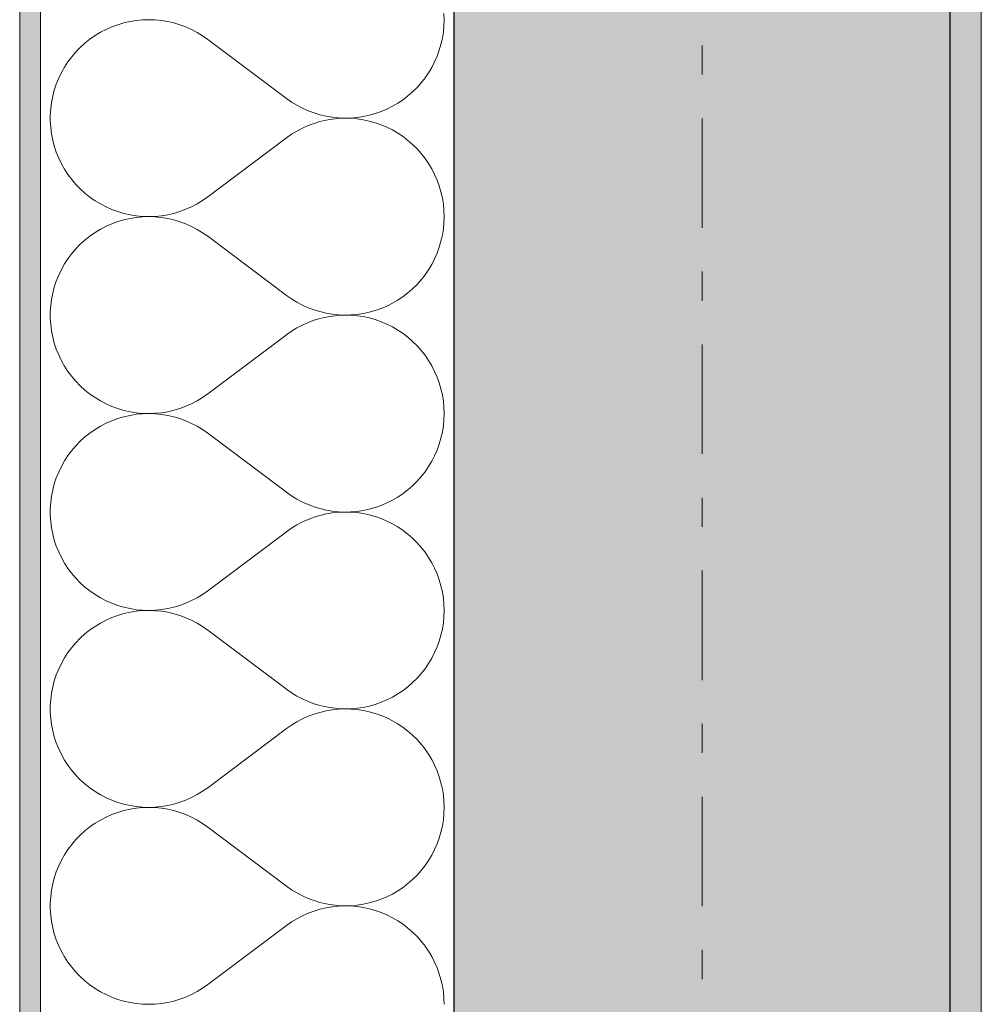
# Model space of a CAD drawing. Extents: x 100 to 2982, y 37 to 2050.
# Tile 17 of 130: x 620 to 666, y 841 to 889. Entities that reach past the tile are written whole.
import ezdxf
from ezdxf.xclip import XClip

# ---------------------------------------------------------------- set-up
doc = ezdxf.new("R2010")
doc.units = 0
doc.header["$MEASUREMENT"] = 0
doc.header["$XCLIPFRAME"] = 0
doc.linetypes.add('Przerywana podwójnie', pattern=[54.680554, 26.458333, -10.583333, 7.055556, -10.583333])
for name, color, linetype in [('410-K Osie', 7, 'Continuous'), ('420-K Ściany', 7, 'Continuous'), ('820-G Rysunki Obrazki', 7, 'Continuous')]:
    doc.layers.add(name, color=color, linetype=linetype)
pattern_1 = [(0, (-18316.349, -206.5255), (0, 8.660254), [0, -5]), (0, (-18313.849, -202.195), (0, 8.660254), [0, -5])]

# ---------------------------------------------------------------- blocks, each defined once
blk = doc.blocks.new('*X10')
at = {"layer": '420-K Ściany', "color": 174, "linetype": 'Continuous', "lineweight": 5, "ltscale": 0.2}
for p, q in [((625.137, 888.626), (624.839, 888.559)), ((625.438, 888.674), (625.137, 888.626)), ((625.743, 888.703), (625.438, 888.674)), ((626.048, 888.713), (625.743, 888.703)), ((626.353, 888.702), (626.048, 888.713)), ((626.658, 888.672), (626.353, 888.702)), ((626.959, 888.623), (626.658, 888.672)), ((627.257, 888.554), (626.959, 888.623)), ((640.326, 888.713), (640.316, 889.014)), ((640.316, 888.412), (640.326, 888.713)), ((623.708, 888.102), (623.446, 887.944)), ((623.979, 888.243), (623.708, 888.102)), ((624.259, 888.367), (623.979, 888.243)), ((624.546, 888.472), (624.259, 888.367)), ((624.839, 888.559), (624.546, 888.472)), ((627.55, 888.467), (627.257, 888.554)), ((627.836, 888.361), (627.55, 888.467)), ((628.115, 888.237), (627.836, 888.361)), ((628.386, 888.095), (628.115, 888.237)), ((640.24, 887.814), (640.288, 888.112)), ((640.288, 888.112), (640.316, 888.412)), ((623.196, 887.77), (622.957, 887.579)), ((623.446, 887.944), (623.196, 887.77)), ((628.647, 887.936), (628.386, 888.095)), ((628.897, 887.76), (628.647, 887.936)), ((628.897, 887.76), (632.707, 884.903)), ((640.174, 887.52), (640.24, 887.814)), ((622.517, 887.155), (622.319, 886.922)), ((622.73, 887.374), (622.517, 887.155)), ((622.957, 887.579), (622.73, 887.374)), ((639.987, 886.948), (640.089, 887.231)), ((640.089, 887.231), (640.174, 887.52)), ((622.136, 886.678), (621.969, 886.422)), ((622.319, 886.922), (622.136, 886.678)), ((639.729, 886.404), (639.866, 886.672)), ((639.866, 886.672), (639.987, 886.948)), ((621.969, 886.422), (621.819, 886.155)), ((639.574, 886.145), (639.729, 886.404)), ((621.687, 885.88), (621.572, 885.597)), ((621.819, 886.155), (621.687, 885.88)), ((639.218, 885.66), (639.404, 885.897)), ((639.404, 885.897), (639.574, 886.145)), ((621.475, 885.307), (621.398, 885.011)), ((621.572, 885.597), (621.475, 885.307)), ((638.804, 885.223), (639.018, 885.435)), ((639.018, 885.435), (639.218, 885.66)), ((621.398, 885.011), (621.339, 884.711)), ((632.707, 884.903), (632.953, 884.73)), ((638.087, 884.674), (638.338, 884.842)), ((638.338, 884.842), (638.577, 885.025)), ((638.577, 885.025), (638.804, 885.223)), ((621.3, 884.408), (621.281, 884.103)), ((621.339, 884.711), (621.3, 884.408)), ((632.953, 884.73), (633.21, 884.573)), ((633.21, 884.573), (633.477, 884.432)), ((633.477, 884.432), (633.752, 884.309)), ((633.752, 884.309), (634.034, 884.203)), ((637.28, 884.271), (637.558, 884.388)), ((637.558, 884.388), (637.827, 884.523)), ((637.827, 884.523), (638.087, 884.674)), ((621.281, 884.103), (621.281, 883.798)), ((634.034, 884.203), (634.322, 884.116)), ((634.322, 884.116), (634.615, 884.046)), ((634.615, 883.855), (634.322, 883.786)), ((634.615, 884.046), (634.912, 883.996)), ((634.912, 883.906), (634.615, 883.855)), ((634.912, 883.996), (635.211, 883.964)), ((635.211, 883.938), (634.912, 883.906)), ((635.211, 883.964), (635.512, 883.951)), ((635.512, 883.95), (635.211, 883.938)), ((635.512, 883.951), (635.813, 883.957)), ((635.813, 883.944), (635.512, 883.95)), ((635.813, 883.957), (636.114, 883.983)), ((636.114, 883.919), (635.813, 883.944)), ((636.114, 883.983), (636.411, 884.027)), ((636.411, 883.875), (636.114, 883.919)), ((636.411, 884.027), (636.706, 884.09)), ((636.706, 883.812), (636.411, 883.875)), ((636.706, 884.09), (636.996, 884.171)), ((636.996, 883.73), (636.706, 883.812)), ((636.996, 884.171), (637.28, 884.271)), ((621.281, 883.798), (621.3, 883.493)), ((621.3, 883.493), (621.339, 883.19)), ((633.477, 883.469), (633.21, 883.328)), ((633.752, 883.592), (633.477, 883.469)), ((634.034, 883.698), (633.752, 883.592)), ((634.322, 883.786), (634.034, 883.698)), ((637.28, 883.631), (636.996, 883.73)), ((637.558, 883.513), (637.28, 883.631)), ((637.827, 883.378), (637.558, 883.513)), ((638.087, 883.227), (637.827, 883.378)), ((621.339, 883.19), (621.398, 882.89)), ((621.398, 882.89), (621.475, 882.594)), ((628.897, 880.141), (632.707, 882.998)), ((632.953, 883.171), (632.707, 882.998)), ((633.21, 883.328), (632.953, 883.171)), ((638.338, 883.059), (638.087, 883.227)), ((638.577, 882.876), (638.338, 883.059)), ((638.804, 882.678), (638.577, 882.876)), ((621.475, 882.594), (621.572, 882.304)), ((639.018, 882.467), (638.804, 882.678)), ((639.218, 882.242), (639.018, 882.467)), ((621.572, 882.304), (621.687, 882.021)), ((621.687, 882.021), (621.819, 881.746)), ((639.404, 882.004), (639.218, 882.242)), ((639.574, 881.756), (639.404, 882.004)), ((621.819, 881.746), (621.969, 881.48)), ((621.969, 881.48), (622.136, 881.224)), ((639.729, 881.497), (639.574, 881.756)), ((639.866, 881.229), (639.729, 881.497)), ((622.136, 881.224), (622.319, 880.979)), ((622.319, 880.979), (622.517, 880.746)), ((639.987, 880.953), (639.866, 881.229)), ((640.089, 880.67), (639.987, 880.953)), ((622.517, 880.746), (622.73, 880.527)), ((622.73, 880.527), (622.957, 880.322)), ((640.174, 880.381), (640.089, 880.67)), ((622.957, 880.322), (623.196, 880.132)), ((623.196, 880.132), (623.446, 879.957)), ((628.647, 879.966), (628.897, 880.141)), ((640.24, 880.087), (640.174, 880.381)), ((640.288, 879.79), (640.24, 880.087)), ((623.446, 879.957), (623.708, 879.799)), ((623.708, 879.799), (623.979, 879.658)), ((623.979, 879.658), (624.259, 879.535)), ((624.259, 879.535), (624.546, 879.429)), ((627.55, 879.434), (627.836, 879.541)), ((627.836, 879.541), (628.115, 879.665)), ((628.115, 879.665), (628.386, 879.807)), ((628.386, 879.807), (628.647, 879.966)), ((640.316, 879.49), (640.288, 879.79)), ((624.546, 879.429), (624.839, 879.343)), ((624.839, 879.343), (625.137, 879.275)), ((625.137, 879.102), (624.839, 879.035)), ((625.137, 879.275), (625.438, 879.227)), ((625.438, 879.151), (625.137, 879.102)), ((625.438, 879.227), (625.743, 879.198)), ((625.743, 879.179), (625.438, 879.151)), ((625.743, 879.198), (626.048, 879.189)), ((626.048, 879.189), (625.743, 879.179)), ((626.048, 879.189), (626.353, 879.199)), ((626.353, 879.178), (626.048, 879.189)), ((626.353, 879.199), (626.658, 879.229)), ((626.658, 879.149), (626.353, 879.178)), ((626.658, 879.229), (626.959, 879.278)), ((626.959, 879.099), (626.658, 879.149)), ((626.959, 879.278), (627.257, 879.347)), ((627.257, 879.031), (626.959, 879.099)), ((627.257, 879.347), (627.55, 879.434)), ((640.326, 879.189), (640.316, 879.49)), ((640.316, 878.888), (640.326, 879.189)), ((623.708, 878.579), (623.446, 878.421)), ((623.979, 878.72), (623.708, 878.579)), ((624.259, 878.843), (623.979, 878.72)), ((624.546, 878.948), (624.259, 878.843)), ((624.839, 879.035), (624.546, 878.948)), ((627.55, 878.943), (627.257, 879.031)), ((627.836, 878.837), (627.55, 878.943)), ((628.115, 878.713), (627.836, 878.837)), ((628.386, 878.571), (628.115, 878.713)), ((640.24, 878.29), (640.288, 878.588)), ((640.288, 878.588), (640.316, 878.888)), ((623.196, 878.246), (622.957, 878.056)), ((623.446, 878.421), (623.196, 878.246)), ((628.647, 878.412), (628.386, 878.571)), ((628.897, 878.236), (628.647, 878.412)), ((628.897, 878.236), (632.707, 875.379)), ((640.174, 877.997), (640.24, 878.29)), ((622.517, 877.631), (622.319, 877.399)), ((622.73, 877.85), (622.517, 877.631)), ((622.957, 878.056), (622.73, 877.85)), ((639.987, 877.424), (640.089, 877.707)), ((640.089, 877.707), (640.174, 877.997)), ((622.136, 877.154), (621.969, 876.898)), ((622.319, 877.399), (622.136, 877.154)), ((639.729, 876.88), (639.866, 877.148)), ((639.866, 877.148), (639.987, 877.424)), ((621.969, 876.898), (621.819, 876.632)), ((639.574, 876.622), (639.729, 876.88)), ((621.687, 876.356), (621.572, 876.073)), ((621.819, 876.632), (621.687, 876.356)), ((639.218, 876.136), (639.404, 876.373)), ((639.404, 876.373), (639.574, 876.622)), ((621.475, 875.783), (621.398, 875.488)), ((621.572, 876.073), (621.475, 875.783)), ((638.804, 875.699), (639.018, 875.911)), ((639.018, 875.911), (639.218, 876.136)), ((621.398, 875.488), (621.339, 875.188)), ((632.707, 875.379), (632.953, 875.206)), ((638.087, 875.151), (638.338, 875.318)), ((638.338, 875.318), (638.577, 875.501)), ((638.577, 875.501), (638.804, 875.699)), ((621.3, 874.885), (621.281, 874.58)), ((621.339, 875.188), (621.3, 874.885)), ((632.953, 875.206), (633.21, 875.049)), ((633.21, 875.049), (633.477, 874.909)), ((633.477, 874.909), (633.752, 874.785)), ((633.752, 874.785), (634.034, 874.679)), ((637.28, 874.747), (637.558, 874.864)), ((637.558, 874.864), (637.827, 874.999)), ((637.827, 874.999), (638.087, 875.151)), ((621.281, 874.58), (621.281, 874.274)), ((634.034, 874.679), (634.322, 874.592)), ((634.322, 874.592), (634.615, 874.522)), ((634.615, 874.331), (634.322, 874.262)), ((634.615, 874.522), (634.912, 874.472)), ((634.912, 874.382), (634.615, 874.331)), ((634.912, 874.472), (635.211, 874.44)), ((635.211, 874.414), (634.912, 874.382)), ((635.211, 874.44), (635.512, 874.427)), ((635.512, 874.427), (635.211, 874.414)), ((635.512, 874.427), (635.813, 874.433)), ((635.813, 874.42), (635.512, 874.427)), ((635.813, 874.433), (636.114, 874.459)), ((636.114, 874.395), (635.813, 874.42)), ((636.114, 874.459), (636.411, 874.503)), ((636.411, 874.351), (636.114, 874.395)), ((636.411, 874.503), (636.706, 874.566)), ((636.706, 874.288), (636.411, 874.351)), ((636.706, 874.566), (636.996, 874.647)), ((636.996, 874.206), (636.706, 874.288)), ((636.996, 874.647), (637.28, 874.747)), ((621.281, 874.274), (621.3, 873.969)), ((621.3, 873.969), (621.339, 873.666)), ((633.477, 873.945), (633.21, 873.805)), ((633.752, 874.069), (633.477, 873.945)), ((634.034, 874.174), (633.752, 874.069)), ((634.322, 874.262), (634.034, 874.174)), ((637.28, 874.107), (636.996, 874.206)), ((637.558, 873.989), (637.28, 874.107)), ((637.827, 873.855), (637.558, 873.989)), ((638.087, 873.703), (637.827, 873.855)), ((621.339, 873.666), (621.398, 873.366)), ((621.398, 873.366), (621.475, 873.071)), ((628.897, 870.617), (632.707, 873.474)), ((632.953, 873.648), (632.707, 873.474)), ((633.21, 873.805), (632.953, 873.648)), ((638.338, 873.536), (638.087, 873.703)), ((638.577, 873.352), (638.338, 873.536)), ((638.804, 873.155), (638.577, 873.352)), ((621.475, 873.071), (621.572, 872.781)), ((639.018, 872.943), (638.804, 873.155)), ((639.218, 872.718), (639.018, 872.943)), ((621.572, 872.781), (621.687, 872.497)), ((621.687, 872.497), (621.819, 872.222)), ((639.404, 872.481), (639.218, 872.718)), ((639.574, 872.232), (639.404, 872.481)), ((621.819, 872.222), (621.969, 871.956)), ((621.969, 871.956), (622.136, 871.7)), ((639.729, 871.974), (639.574, 872.232)), ((639.866, 871.706), (639.729, 871.974)), ((622.136, 871.7), (622.319, 871.455)), ((622.319, 871.455), (622.517, 871.223)), ((639.987, 871.429), (639.866, 871.706)), ((640.089, 871.146), (639.987, 871.429)), ((622.517, 871.223), (622.73, 871.003)), ((622.73, 871.003), (622.957, 870.798)), ((640.174, 870.857), (640.089, 871.146)), ((622.957, 870.798), (623.196, 870.608)), ((623.196, 870.608), (623.446, 870.433)), ((628.647, 870.442), (628.897, 870.617)), ((640.24, 870.563), (640.174, 870.857)), ((640.288, 870.266), (640.24, 870.563)), ((623.446, 870.433), (623.708, 870.275)), ((623.708, 870.275), (623.979, 870.134)), ((623.979, 870.134), (624.259, 870.011)), ((624.259, 870.011), (624.546, 869.906)), ((627.55, 869.911), (627.836, 870.017)), ((627.836, 870.017), (628.115, 870.141)), ((628.115, 870.141), (628.386, 870.283)), ((628.386, 870.283), (628.647, 870.442)), ((640.316, 869.966), (640.288, 870.266)), ((624.546, 869.906), (624.839, 869.819)), ((624.839, 869.819), (625.137, 869.751)), ((625.137, 869.578), (624.839, 869.511)), ((625.137, 869.751), (625.438, 869.703)), ((625.438, 869.627), (625.137, 869.578)), ((625.438, 869.703), (625.743, 869.674)), ((625.743, 869.656), (625.438, 869.627)), ((625.743, 869.674), (626.048, 869.665)), ((626.048, 869.665), (625.743, 869.656)), ((626.048, 869.665), (626.353, 869.675)), ((626.353, 869.655), (626.048, 869.665)), ((626.353, 869.675), (626.658, 869.705)), ((626.658, 869.625), (626.353, 869.655)), ((626.658, 869.705), (626.959, 869.755)), ((626.959, 869.575), (626.658, 869.625)), ((626.959, 869.755), (627.257, 869.823)), ((627.257, 869.507), (626.959, 869.575)), ((627.257, 869.823), (627.55, 869.911)), ((640.326, 869.665), (640.316, 869.966)), ((640.316, 869.364), (640.326, 869.665)), ((623.708, 869.055), (623.446, 868.897)), ((623.979, 869.196), (623.708, 869.055)), ((624.259, 869.319), (623.979, 869.196)), ((624.546, 869.424), (624.259, 869.319)), ((624.839, 869.511), (624.546, 869.424)), ((627.55, 869.419), (627.257, 869.507)), ((627.836, 869.313), (627.55, 869.419)), ((628.115, 869.189), (627.836, 869.313)), ((628.386, 869.047), (628.115, 869.189)), ((640.24, 868.767), (640.288, 869.064)), ((640.288, 869.064), (640.316, 869.364)), ((623.196, 868.722), (622.957, 868.532)), ((623.446, 868.897), (623.196, 868.722)), ((628.647, 868.888), (628.386, 869.047)), ((628.897, 868.713), (628.647, 868.888)), ((628.897, 868.713), (632.707, 865.855)), ((640.174, 868.473), (640.24, 868.767)), ((622.517, 868.107), (622.319, 867.875)), ((622.73, 868.327), (622.517, 868.107)), ((622.957, 868.532), (622.73, 868.327)), ((639.987, 867.9), (640.089, 868.184)), ((640.089, 868.184), (640.174, 868.473)), ((622.136, 867.63), (621.969, 867.374)), ((622.319, 867.875), (622.136, 867.63)), ((639.729, 867.356), (639.866, 867.624)), ((639.866, 867.624), (639.987, 867.9)), ((621.969, 867.374), (621.819, 867.108)), ((639.574, 867.098), (639.729, 867.356)), ((621.687, 866.833), (621.572, 866.549)), ((621.819, 867.108), (621.687, 866.833)), ((639.218, 866.612), (639.404, 866.849)), ((639.404, 866.849), (639.574, 867.098)), ((621.475, 866.259), (621.398, 865.964)), ((621.572, 866.549), (621.475, 866.259)), ((638.804, 866.175), (639.018, 866.387)), ((639.018, 866.387), (639.218, 866.612)), ((621.398, 865.964), (621.339, 865.664)), ((632.707, 865.855), (632.953, 865.682)), ((638.087, 865.627), (638.338, 865.794)), ((638.338, 865.794), (638.577, 865.977)), ((638.577, 865.977), (638.804, 866.175)), ((621.3, 865.361), (621.281, 865.056)), ((621.339, 865.664), (621.3, 865.361)), ((632.953, 865.682), (633.21, 865.525)), ((633.21, 865.525), (633.477, 865.385)), ((633.477, 865.385), (633.752, 865.261)), ((633.752, 865.261), (634.034, 865.156)), ((637.28, 865.223), (637.558, 865.341)), ((637.558, 865.341), (637.827, 865.475)), ((637.827, 865.475), (638.087, 865.627)), ((621.281, 865.056), (621.281, 864.75)), ((634.034, 865.156), (634.322, 865.068)), ((634.322, 865.068), (634.615, 864.999)), ((634.615, 864.808), (634.322, 864.738)), ((634.615, 864.999), (634.912, 864.948)), ((634.912, 864.858), (634.615, 864.808)), ((634.912, 864.948), (635.211, 864.916)), ((635.211, 864.89), (634.912, 864.858)), ((635.211, 864.916), (635.512, 864.903)), ((635.512, 864.903), (635.211, 864.89)), ((635.512, 864.903), (635.813, 864.91)), ((635.813, 864.897), (635.512, 864.903)), ((635.813, 864.91), (636.114, 864.935)), ((636.114, 864.871), (635.813, 864.897)), ((636.114, 864.935), (636.411, 864.979)), ((636.411, 864.827), (636.114, 864.871)), ((636.411, 864.979), (636.706, 865.042)), ((636.706, 864.764), (636.411, 864.827)), ((636.706, 865.042), (636.996, 865.124)), ((636.996, 864.683), (636.706, 864.764)), ((636.996, 865.124), (637.28, 865.223)), ((621.281, 864.75), (621.3, 864.445)), ((621.3, 864.445), (621.339, 864.142)), ((633.477, 864.421), (633.21, 864.281)), ((633.752, 864.545), (633.477, 864.421)), ((634.034, 864.65), (633.752, 864.545)), ((634.322, 864.738), (634.034, 864.65)), ((637.28, 864.583), (636.996, 864.683)), ((637.558, 864.466), (637.28, 864.583)), ((637.827, 864.331), (637.558, 864.466)), ((638.087, 864.179), (637.827, 864.331)), ((621.339, 864.142), (621.398, 863.842)), ((621.398, 863.842), (621.475, 863.547)), ((628.897, 861.094), (632.707, 863.951)), ((632.953, 864.124), (632.707, 863.951)), ((633.21, 864.281), (632.953, 864.124)), ((638.338, 864.012), (638.087, 864.179)), ((638.577, 863.829), (638.338, 864.012)), ((638.804, 863.631), (638.577, 863.829)), ((621.475, 863.547), (621.572, 863.257)), ((639.018, 863.419), (638.804, 863.631)), ((639.218, 863.194), (639.018, 863.419)), ((621.572, 863.257), (621.687, 862.974)), ((621.687, 862.974), (621.819, 862.698)), ((639.404, 862.957), (639.218, 863.194)), ((639.574, 862.708), (639.404, 862.957)), ((621.819, 862.698), (621.969, 862.432)), ((621.969, 862.432), (622.136, 862.176)), ((639.729, 862.45), (639.574, 862.708)), ((639.866, 862.182), (639.729, 862.45)), ((622.136, 862.176), (622.319, 861.931)), ((622.319, 861.931), (622.517, 861.699)), ((639.987, 861.906), (639.866, 862.182)), ((640.089, 861.622), (639.987, 861.906)), ((622.517, 861.699), (622.73, 861.48)), ((622.73, 861.48), (622.957, 861.274)), ((640.174, 861.333), (640.089, 861.622)), ((622.957, 861.274), (623.196, 861.084)), ((623.196, 861.084), (623.446, 860.909)), ((628.647, 860.918), (628.897, 861.094)), ((640.24, 861.04), (640.174, 861.333)), ((640.288, 860.742), (640.24, 861.04)), ((623.446, 860.909), (623.708, 860.751)), ((623.708, 860.751), (623.979, 860.61)), ((623.979, 860.61), (624.259, 860.487)), ((624.259, 860.487), (624.546, 860.382)), ((627.55, 860.387), (627.836, 860.493)), ((627.836, 860.493), (628.115, 860.617)), ((628.115, 860.617), (628.386, 860.759)), ((628.386, 860.759), (628.647, 860.918)), ((640.316, 860.442), (640.288, 860.742)), ((624.546, 860.382), (624.839, 860.295)), ((624.839, 860.295), (625.137, 860.228)), ((625.137, 860.055), (624.839, 859.987)), ((625.137, 860.228), (625.438, 860.179)), ((625.438, 860.103), (625.137, 860.055)), ((625.438, 860.179), (625.743, 860.15)), ((625.743, 860.132), (625.438, 860.103)), ((625.743, 860.15), (626.048, 860.141)), ((626.048, 860.141), (625.743, 860.132)), ((626.048, 860.141), (626.353, 860.151)), ((626.353, 860.131), (626.048, 860.141)), ((626.353, 860.151), (626.658, 860.181)), ((626.658, 860.101), (626.353, 860.131)), ((626.658, 860.181), (626.959, 860.231)), ((626.959, 860.052), (626.658, 860.101)), ((626.959, 860.231), (627.257, 860.299)), ((627.257, 859.983), (626.959, 860.052)), ((627.257, 860.299), (627.55, 860.387)), ((640.326, 860.141), (640.316, 860.442)), ((640.316, 859.84), (640.326, 860.141)), ((623.708, 859.531), (623.446, 859.373)), ((623.979, 859.672), (623.708, 859.531)), ((624.259, 859.795), (623.979, 859.672)), ((624.546, 859.901), (624.259, 859.795)), ((624.839, 859.987), (624.546, 859.901)), ((627.55, 859.896), (627.257, 859.983)), ((627.836, 859.789), (627.55, 859.896)), ((628.115, 859.665), (627.836, 859.789)), ((628.386, 859.523), (628.115, 859.665)), ((640.24, 859.243), (640.288, 859.54)), ((640.288, 859.54), (640.316, 859.84)), ((623.196, 859.198), (622.957, 859.008)), ((623.446, 859.373), (623.196, 859.198)), ((628.647, 859.364), (628.386, 859.523)), ((628.897, 859.189), (628.647, 859.364)), ((628.897, 859.189), (632.707, 856.332)), ((640.174, 858.949), (640.24, 859.243)), ((622.517, 858.583), (622.319, 858.351)), ((622.73, 858.803), (622.517, 858.583)), ((622.957, 859.008), (622.73, 858.803)), ((639.987, 858.377), (640.089, 858.66)), ((640.089, 858.66), (640.174, 858.949)), ((622.136, 858.106), (621.969, 857.85)), ((622.319, 858.351), (622.136, 858.106)), ((639.729, 857.833), (639.866, 858.101)), ((639.866, 858.101), (639.987, 858.377)), ((621.969, 857.85), (621.819, 857.584)), ((639.574, 857.574), (639.729, 857.833)), ((621.687, 857.309), (621.572, 857.026)), ((621.819, 857.584), (621.687, 857.309)), ((639.218, 857.088), (639.404, 857.326)), ((639.404, 857.326), (639.574, 857.574)), ((621.475, 856.736), (621.398, 856.44)), ((621.572, 857.026), (621.475, 856.736)), ((638.804, 856.652), (639.018, 856.863)), ((639.018, 856.863), (639.218, 857.088)), ((621.398, 856.44), (621.339, 856.14)), ((632.707, 856.332), (632.953, 856.159)), ((638.087, 856.103), (638.338, 856.271)), ((638.338, 856.271), (638.577, 856.454)), ((638.577, 856.454), (638.804, 856.652)), ((621.3, 855.837), (621.281, 855.532)), ((621.339, 856.14), (621.3, 855.837)), ((632.953, 856.159), (633.21, 856.002)), ((633.21, 856.002), (633.477, 855.861)), ((633.477, 855.861), (633.752, 855.738)), ((633.752, 855.738), (634.034, 855.632)), ((637.28, 855.699), (637.558, 855.817)), ((637.558, 855.817), (637.827, 855.951)), ((637.827, 855.951), (638.087, 856.103)), ((621.281, 855.532), (621.281, 855.226)), ((634.034, 855.632), (634.322, 855.544)), ((634.322, 855.544), (634.615, 855.475)), ((634.615, 855.284), (634.322, 855.214)), ((634.615, 855.475), (634.912, 855.424)), ((634.912, 855.334), (634.615, 855.284)), ((634.912, 855.424), (635.211, 855.392)), ((635.211, 855.366), (634.912, 855.334)), ((635.211, 855.392), (635.512, 855.38)), ((635.512, 855.379), (635.211, 855.366)), ((635.512, 855.38), (635.813, 855.386)), ((635.813, 855.373), (635.512, 855.379)), ((635.813, 855.386), (636.114, 855.411)), ((636.114, 855.347), (635.813, 855.373)), ((636.114, 855.411), (636.411, 855.455)), ((636.411, 855.303), (636.114, 855.347)), ((636.411, 855.455), (636.706, 855.518)), ((636.706, 855.24), (636.411, 855.303)), ((636.706, 855.518), (636.996, 855.6)), ((636.996, 855.159), (636.706, 855.24)), ((636.996, 855.6), (637.28, 855.699)), ((621.281, 855.226), (621.3, 854.922)), ((621.3, 854.922), (621.339, 854.618)), ((633.477, 854.897), (633.21, 854.757)), ((633.752, 855.021), (633.477, 854.897)), ((634.034, 855.127), (633.752, 855.021)), ((634.322, 855.214), (634.034, 855.127)), ((637.28, 855.059), (636.996, 855.159)), ((637.558, 854.942), (637.28, 855.059)), ((637.827, 854.807), (637.558, 854.942)), ((638.087, 854.656), (637.827, 854.807)), ((621.339, 854.618), (621.398, 854.319)), ((621.398, 854.319), (621.475, 854.023)), ((628.897, 851.57), (632.707, 854.427)), ((632.953, 854.6), (632.707, 854.427)), ((633.21, 854.757), (632.953, 854.6)), ((638.338, 854.488), (638.087, 854.656)), ((638.577, 854.305), (638.338, 854.488)), ((638.804, 854.107), (638.577, 854.305)), ((621.475, 854.023), (621.572, 853.733)), ((639.018, 853.895), (638.804, 854.107)), ((639.218, 853.67), (639.018, 853.895)), ((621.572, 853.733), (621.687, 853.45)), ((621.687, 853.45), (621.819, 853.175)), ((639.404, 853.433), (639.218, 853.67)), ((639.574, 853.185), (639.404, 853.433)), ((621.819, 853.175), (621.969, 852.908)), ((621.969, 852.908), (622.136, 852.652)), ((639.729, 852.926), (639.574, 853.185)), ((639.866, 852.658), (639.729, 852.926)), ((622.136, 852.652), (622.319, 852.408)), ((622.319, 852.408), (622.517, 852.175)), ((639.987, 852.382), (639.866, 852.658)), ((640.089, 852.099), (639.987, 852.382)), ((622.517, 852.175), (622.73, 851.956)), ((622.73, 851.956), (622.957, 851.75)), ((640.174, 851.81), (640.089, 852.099)), ((622.957, 851.75), (623.196, 851.56)), ((623.196, 851.56), (623.446, 851.386)), ((628.647, 851.394), (628.897, 851.57)), ((640.24, 851.516), (640.174, 851.81)), ((640.288, 851.218), (640.24, 851.516)), ((623.446, 851.386), (623.708, 851.227)), ((623.708, 851.227), (623.979, 851.086)), ((623.979, 851.086), (624.259, 850.963)), ((624.259, 850.963), (624.546, 850.858)), ((627.55, 850.863), (627.836, 850.969)), ((627.836, 850.969), (628.115, 851.093)), ((628.115, 851.093), (628.386, 851.235)), ((628.386, 851.235), (628.647, 851.394)), ((640.316, 850.918), (640.288, 851.218)), ((624.546, 850.858), (624.839, 850.771)), ((624.839, 850.771), (625.137, 850.704)), ((625.137, 850.531), (624.839, 850.463)), ((625.137, 850.704), (625.438, 850.656)), ((625.438, 850.579), (625.137, 850.531)), ((625.438, 850.656), (625.743, 850.627)), ((625.743, 850.608), (625.438, 850.579)), ((625.743, 850.627), (626.048, 850.617)), ((626.048, 850.617), (625.743, 850.608)), ((626.048, 850.617), (626.353, 850.628)), ((626.353, 850.607), (626.048, 850.617)), ((626.353, 850.628), (626.658, 850.658)), ((626.658, 850.577), (626.353, 850.607)), ((626.658, 850.658), (626.959, 850.707)), ((626.959, 850.528), (626.658, 850.577)), ((626.959, 850.707), (627.257, 850.775)), ((627.257, 850.459), (626.959, 850.528)), ((627.257, 850.775), (627.55, 850.863)), ((640.326, 850.617), (640.316, 850.918)), ((640.316, 850.316), (640.326, 850.617)), ((623.708, 850.007), (623.446, 849.849)), ((623.979, 850.148), (623.708, 850.007)), ((624.259, 850.272), (623.979, 850.148)), ((624.546, 850.377), (624.259, 850.272)), ((624.839, 850.463), (624.546, 850.377)), ((627.55, 850.372), (627.257, 850.459)), ((627.836, 850.266), (627.55, 850.372)), ((628.115, 850.141), (627.836, 850.266)), ((628.386, 849.999), (628.115, 850.141)), ((640.24, 849.719), (640.288, 850.016)), ((640.288, 850.016), (640.316, 850.316)), ((623.196, 849.675), (622.957, 849.484)), ((623.446, 849.849), (623.196, 849.675)), ((628.647, 849.84), (628.386, 849.999)), ((628.897, 849.665), (628.647, 849.84)), ((628.897, 849.665), (632.707, 846.808)), ((640.174, 849.425), (640.24, 849.719)), ((622.517, 849.06), (622.319, 848.827)), ((622.73, 849.279), (622.517, 849.06)), ((622.957, 849.484), (622.73, 849.279)), ((639.987, 848.853), (640.089, 849.136)), ((640.089, 849.136), (640.174, 849.425)), ((622.136, 848.582), (621.969, 848.326)), ((622.319, 848.827), (622.136, 848.582)), ((639.729, 848.309), (639.866, 848.577)), ((639.866, 848.577), (639.987, 848.853)), ((621.969, 848.326), (621.819, 848.06)), ((639.574, 848.05), (639.729, 848.309)), ((621.687, 847.785), (621.572, 847.502)), ((621.819, 848.06), (621.687, 847.785)), ((639.218, 847.565), (639.404, 847.802)), ((639.404, 847.802), (639.574, 848.05)), ((621.475, 847.212), (621.398, 846.916)), ((621.572, 847.502), (621.475, 847.212)), ((638.804, 847.128), (639.018, 847.34)), ((639.018, 847.34), (639.218, 847.565)), ((621.398, 846.916), (621.339, 846.616)), ((632.707, 846.808), (632.953, 846.635)), ((638.087, 846.579), (638.338, 846.747)), ((638.338, 846.747), (638.577, 846.93)), ((638.577, 846.93), (638.804, 847.128)), ((621.3, 846.313), (621.281, 846.008)), ((621.339, 846.616), (621.3, 846.313)), ((632.953, 846.635), (633.21, 846.478)), ((633.21, 846.478), (633.477, 846.337)), ((633.477, 846.337), (633.752, 846.214)), ((633.752, 846.214), (634.034, 846.108)), ((637.28, 846.176), (637.558, 846.293)), ((637.558, 846.293), (637.827, 846.428)), ((637.827, 846.428), (638.087, 846.579)), ((621.281, 846.008), (621.281, 845.703)), ((634.034, 846.108), (634.322, 846.02)), ((634.322, 846.02), (634.615, 845.951)), ((634.615, 845.76), (634.322, 845.691)), ((634.615, 845.951), (634.912, 845.9)), ((634.912, 845.811), (634.615, 845.76)), ((634.912, 845.9), (635.211, 845.869)), ((635.211, 845.842), (634.912, 845.811)), ((635.211, 845.869), (635.512, 845.856)), ((635.512, 845.855), (635.211, 845.842)), ((635.512, 845.856), (635.813, 845.862)), ((635.813, 845.849), (635.512, 845.855)), ((635.813, 845.862), (636.114, 845.887)), ((636.114, 845.824), (635.813, 845.849)), ((636.114, 845.887), (636.411, 845.931)), ((636.411, 845.779), (636.114, 845.824)), ((636.411, 845.931), (636.706, 845.994)), ((636.706, 845.716), (636.411, 845.779)), ((636.706, 845.994), (636.996, 846.076)), ((636.996, 845.635), (636.706, 845.716)), ((636.996, 846.076), (637.28, 846.176)), ((621.281, 845.703), (621.3, 845.398)), ((621.3, 845.398), (621.339, 845.095)), ((633.477, 845.374), (633.21, 845.233)), ((633.752, 845.497), (633.477, 845.374)), ((634.034, 845.603), (633.752, 845.497)), ((634.322, 845.691), (634.034, 845.603)), ((637.28, 845.535), (636.996, 845.635)), ((637.558, 845.418), (637.28, 845.535)), ((637.827, 845.283), (637.558, 845.418)), ((638.087, 845.132), (637.827, 845.283)), ((621.339, 845.095), (621.398, 844.795)), ((621.398, 844.795), (621.475, 844.499)), ((628.897, 842.046), (632.707, 844.903)), ((632.953, 845.076), (632.707, 844.903)), ((633.21, 845.233), (632.953, 845.076)), ((638.338, 844.964), (638.087, 845.132)), ((638.577, 844.781), (638.338, 844.964)), ((638.804, 844.583), (638.577, 844.781)), ((621.475, 844.499), (621.572, 844.209)), ((639.018, 844.371), (638.804, 844.583)), ((639.218, 844.146), (639.018, 844.371)), ((621.572, 844.209), (621.687, 843.926)), ((621.687, 843.926), (621.819, 843.651)), ((639.404, 843.909), (639.218, 844.146)), ((639.574, 843.661), (639.404, 843.909)), ((621.819, 843.651), (621.969, 843.385)), ((621.969, 843.385), (622.136, 843.129)), ((639.729, 843.402), (639.574, 843.661)), ((639.866, 843.134), (639.729, 843.402)), ((622.136, 843.129), (622.319, 842.884)), ((622.319, 842.884), (622.517, 842.651)), ((639.987, 842.858), (639.866, 843.134)), ((640.089, 842.575), (639.987, 842.858)), ((622.517, 842.651), (622.73, 842.432)), ((622.73, 842.432), (622.957, 842.227)), ((640.174, 842.286), (640.089, 842.575)), ((622.957, 842.227), (623.196, 842.036)), ((623.196, 842.036), (623.446, 841.862)), ((628.647, 841.871), (628.897, 842.046)), ((640.24, 841.992), (640.174, 842.286)), ((640.288, 841.694), (640.24, 841.992)), ((623.446, 841.862), (623.708, 841.704)), ((623.708, 841.704), (623.979, 841.563)), ((623.979, 841.563), (624.259, 841.439)), ((624.259, 841.439), (624.546, 841.334)), ((627.55, 841.339), (627.836, 841.445)), ((627.836, 841.445), (628.115, 841.57)), ((628.115, 841.57), (628.386, 841.712)), ((628.386, 841.712), (628.647, 841.871)), ((640.316, 841.395), (640.288, 841.694)), ((624.546, 841.334), (624.839, 841.248)), ((624.839, 841.248), (625.137, 841.18)), ((625.137, 841.18), (625.438, 841.132)), ((625.438, 841.132), (625.743, 841.103)), ((625.743, 841.103), (626.048, 841.094)), ((626.048, 841.094), (626.353, 841.104)), ((626.353, 841.104), (626.658, 841.134)), ((626.658, 841.134), (626.959, 841.183)), ((626.959, 841.183), (627.257, 841.252)), ((627.257, 841.252), (627.55, 841.339)), ((640.326, 841.094), (640.316, 841.395))]:
    blk.add_line(p, q, dxfattribs=at)
blk = doc.blocks.new('Rysunek_1_1', base_point=(-18316.349, -206.526))
at = {"layer": '420-K Ściany', "linetype": 'Continuous', "lineweight": 5}
h = blk.add_hatch(dxfattribs=at)
h.set_pattern_fill('Tynk_0001', color=176, style=0, pattern_type=2)
h.set_pattern_definition(pattern_1)
h.paths.add_polyline_path([(620.802, 575.509), (620.802, 1180.509), (619.802, 1180.509), (619.802, 575.509)])
at = {"layer": '420-K Ściany', "linetype": 'Continuous', "lineweight": 13}
blk.add_hatch(color=62, dxfattribs=at).paths.add_polyline_path([(664.802, 619.509), (664.802, 1180.509), (640.802, 1180.509), (640.802, 619.509)])
at = {"layer": '420-K Ściany', "linetype": 'Continuous', "lineweight": 5}
h = blk.add_hatch(dxfattribs=at)
h.set_pattern_fill('Tynk_0001', color=180, style=0, pattern_type=2)
h.set_pattern_definition(pattern_1)
h.paths.add_polyline_path([(666.302, 621.009), (666.302, 1180.509), (664.802, 1180.509), (664.802, 621.009)])
at = {"layer": '410-K Osie', "color": 4, "linetype": 'Przerywana podwójnie', "lineweight": 13, "ltscale": 0.2}
blk.add_line((652.802, 1813.509), (652.802, 529.46), dxfattribs=at)
blk.add_line((652.802, 1813.509), (652.802, 529.46), dxfattribs=at)
at = {"layer": '420-K Ściany', "color": 67, "linetype": 'Continuous', "lineweight": 13, "ltscale": 0.2}
blk.add_line((620.802, 1180.509), (620.802, 595.509), dxfattribs=at)
at = {"layer": '420-K Ściany', "color": 27, "linetype": 'Continuous', "lineweight": 25, "ltscale": 0.2}
for p, q in [((640.802, 1180.509), (640.802, 619.509)), ((664.802, 621.009), (664.802, 1180.509))]:
    blk.add_line(p, q, dxfattribs=at)
at = {"layer": '420-K Ściany', "color": 47, "linetype": 'Continuous', "lineweight": 15, "ltscale": 0.2, "flags": 128}
for points in [[(619.802, 1180.509), (619.802, 575.509)], [(666.302, 621.009), (666.302, 1180.509)]]:
    blk.add_lwpolyline(points, dxfattribs=at)
at = {"color": 65, "linetype": 'Continuous', "lineweight": 13, "ltscale": 0.2}
blk.add_blockref('*X10', (0, 0), dxfattribs=at)

msp = doc.modelspace()

# ---------------------------------------------------------------- block references
at = {"layer": '820-G Rysunki Obrazki', "color": 65, "linetype": 'Continuous', "lineweight": 13, "ltscale": 0.2}
ref = msp.add_blockref('Rysunek_1_1', (-18316.349, -206.526), dxfattribs=at)
XClip(ref).set_block_clipping_path([(244.527027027, 75.2081975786), (2570.9054054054, 2024.1891891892)])

doc.saveas('drawing.dxf')
